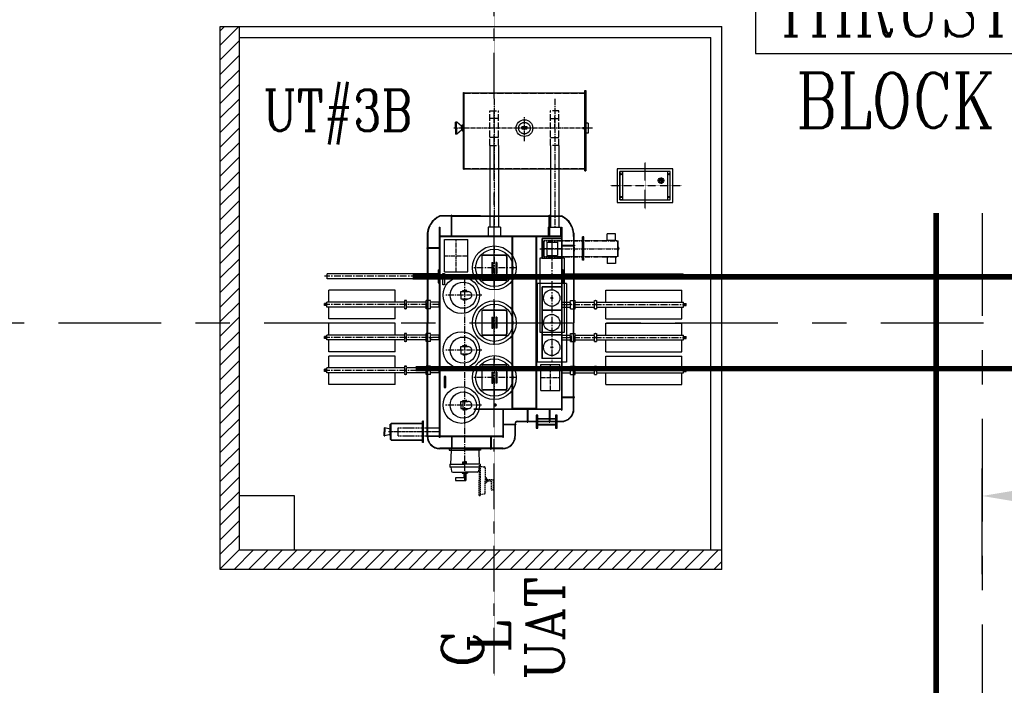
# Model space of a CAD drawing. Header units: inches. Extents: x -341304 to 31571016, y -692717 to 2132253.
# Tile 185 of 256: x 640001 to 657964, y -286094 to -273958. Entities that reach past the tile are written whole.
import ezdxf
from ezdxf.enums import TextEntityAlignment as Align

# ---------------------------------------------------------------- set-up
doc = ezdxf.new("R2010")
doc.units = ezdxf.units.IN
doc.header["$MEASUREMENT"] = 0
for name, pattern in [('0', [0]), ('ACAD_ISO02W100', [15, 12, -3]), ('CENTER', [2, 1.25, -0.25, 0.25, -0.25]), ('CENTER2', [1.125, 0.75, -0.125, 0.125, -0.125]), ('CENTERX2', [4, 2.5, -0.5, 0.5, -0.5]), ('CENTRE', [1.5, 0.75, -0.25, 0.25, -0.25]), ('DASHDOT', [1, 0.5, -0.25, 0, -0.25]), ('DASHED', [0.75, 0.5, -0.25]), ('DASHED2', [0.375, 0.25, -0.125]), ('PHANTOM2', [1.25, 0.625, -0.125, 0.125, -0.125, 0.125, -0.125])]:
    doc.linetypes.add(name, pattern=pattern)
for name, color, linetype in [('1', 7, 'Continuous'), ('NGR', 3, 'Continuous'), ('STN_TR', 1, 'Continuous'), ('text', 3, 'Continuous')]:
    doc.layers.add(name, color=color, linetype=linetype)
doc.styles.add('ROMANC', font='ROMANC.SHX')
doc.styles.add('ROMANS', font='romans')
doc.dimstyles.new('User600', dxfattribs={"dimscale": 500, "dimtxt": 1.5, "dimasz": 1.25, "dimexe": 1, "dimexo": 1, "dimgap": 0.4, "dimtad": 1, "dimdec": 0, "dimzin": 0, "dimdsep": 46, "dimtxsty": 'ROMANS', "dimcen": 1, "dimclrd": 8, "dimclre": 8, "dimclrt": 3, "dimadec": 0, "dimazin": 0, "dimtfac": 1, "dimtdec": 0, "dimtix": 1, "dimtofl": 0, "dimtmove": 0, "dimatfit": 3, "dimfxl": 1, "dimtolj": 1, "dimtzin": 0, "dimarcsym": 0})

# ---------------------------------------------------------------- blocks, each defined once
blk = doc.blocks.new('*D127')
at = {"color": 8, "lineweight": -2, "transparency": 16777216}
for p, q in [((657559, -284070), (657559, -282142)), ((658184, -282642), (662709, -282642))]:
    blk.add_line(p, q, dxfattribs=at)
at = {"color": 8, "transparency": 16777216}
for points in [[(658184, -282538), (658184, -282746), (657559, -282642)], [(662709, -282538), (662709, -282746), (663334, -282642)]]:
    blk.add_solid(points, dxfattribs=at)
at = {"layer": 'Defpoints', "color": 0, "transparency": 16777216}
for p in [(663334, -282642), (663334, -282642), (657559, -284570, 96251)]:
    blk.add_point(p, dxfattribs=at)
at = {"color": 3, "transparency": 16777216, "insert": (660164, -282067), "char_height": 750, "attachment_point": 5, "style": 'ROMANS'}
blk.add_mtext('\\A1;5775', dxfattribs=at)
blk = doc.blocks.new('NGR')
at = {"layer": 'NGR', "color": 230, "linetype": 'CENTER2', "ltscale": 0.2}
for p, q in [((0, 429), (0, -427)), ((636, 0), (-670, 0))]:
    blk.add_line(p, q, dxfattribs=at)
at = {"layer": 'NGR', "color": 230}
for p, q in [((-352, -92), (-228, -92)), ((-292, -146), (-292, -35))]:
    blk.add_line(p, q, dxfattribs=at)
for points in [[(-508, -308), (508, -308), (508, 308), (-508, 308)], [(-458, -258), (458, -258), (458, 258), (-458, 258)], [(-458, -258), (-408, -258), (-408, 258), (-458, 258)], [(458, -258), (408, -258), (408, 258), (458, 258)]]:
    blk.add_lwpolyline(points, close=True, dxfattribs=at)
for centre, radius in [((-433, 208), 11.8), ((433, 208), 11.8), ((-292, -92), 50.5), ((-292, -92), 30.5), ((-292, -92), 6.01), ((-433, -208), 11.8), ((433, -208), 11.8)]:
    blk.add_circle(centre, radius, dxfattribs=at)
blk = doc.blocks.new('A$C71295BC6')
at = {"color": 230}
for p, q in [((-560, 2799), (-560, 4200)), ((-560, 4200), (-551, 4200)), ((-551, 2799), (-551, 4200)), ((-551, 4192), (1651, 4192)), ((1651, 2767), (1651, 4232)), ((1651, 4232), (1672, 4232)), ((1672, 4232), (1672, 2767)), ((-707, 3548), (-707, 3658)), ((-686, 3658), (-707, 3658)), ((-687, 3548), (-687, 3658)), ((-601, 3585), (-686, 3658)), ((-581, 3548), (-581, 3606)), ((-560, 3606), (-581, 3606)), ((-560, 3606), (-560, 3490)), ((1711, 3640), (1672, 3640)), ((1711, 3640), (1711, 3456)), ((-707, 3548), (-707, 3438)), ((-686, 3438), (-707, 3438)), ((-687, 3548), (-687, 3438)), ((-601, 3511), (-686, 3438)), ((-581, 3585), (-601, 3585)), ((-581, 3511), (-601, 3511)), ((-600, 3548), (-600, 3585)), ((-600, 3548), (-600, 3511)), ((-581, 3548), (-581, 3490)), ((-560, 3490), (-581, 3490)), ((1628, 3530), (1628, 3568)), ((1711, 3456), (1672, 3456)), ((-80, 3233), (-80, 1743)), ((74, 3233), (74, 1743)), ((1026, 3233), (1026, 1743)), ((1180, 3233), (1180, 1743)), ((-560, 2799), (-551, 2799)), ((-551, 2807), (1651, 2807)), ((1651, 2767), (1672, 2767)), ((-249, 1948), (-821, 1948)), ((-783, 1583), (-783, 1958)), ((-773, 1583), (-773, 1958)), ((1003, 1583), (1003, 1958)), ((1013, 1583), (1013, 1958)), ((1094, 1948), (1215, 1948)), ((-1003, 1743), (-995, 1743)), ((114, 1743), (-109, 1743)), ((-109, 1743), (-109, 1583)), ((114, 1743), (114, 1583)), ((986, 1743), (1209, 1743)), ((986, 1743), (986, 1583)), ((1209, 1743), (1209, 1583)), ((1225, 1743), (1233, 1743)), ((1453, 1633), (1453, 1413)), ((2060, 1500), (2060, 1618)), ((2212, 1618), (2060, 1618)), ((2212, 1500), (2212, 1618)), ((-1223, 1583), (-1223, 1363)), ((325, -1563), (325, 1563)), ((775, 1563), (325, 1563)), ((337, -1575), (337, 1575)), ((763, 1575), (337, 1575)), ((763, -1575), (763, 1575)), ((775, -1563), (775, 1563)), ((904, 1208), (904, 1492)), ((910, 1202), (910, 1498)), ((961, 1471), (961, 1226)), ((961, 1471), (1156, 1471)), ((1156, 1471), (1156, 1226)), ((1612, 1143), (1612, 1565)), ((1635, 1565), (1612, 1565)), ((1635, 1143), (1635, 1565)), ((2212, 1500), (2060, 1500)), ((2253, 1202), (2253, 1498)), ((2260, 1208), (2260, 1492)), ((-1003, 1363), (-1233, 1363)), ((-1233, 1363), (-1233, 1353)), ((-1003, 1353), (-1233, 1353)), ((-1223, 1353), (-1223, 0)), ((1233, 1413), (1463, 1413)), ((1233, 1403), (1463, 1403)), ((1453, 1403), (1453, 1302)), ((1460, 1398), (1453, 1398)), ((1453, 1353), (1453, 0)), ((1460, 1302), (1453, 1302)), ((1460, 1381), (1460, 1398)), ((1460, 1381), (1460, 1302)), ((1463, 1413), (1463, 1403)), ((2273, 1370), (2259, 1370)), ((2259, 1333), (2273, 1333)), ((2273, 1333), (2273, 1370)), ((-230, 1205), (-230, 795)), ((-225, 1205), (-225, 795)), ((200, 1230), (-205, 1230)), ((205, 1225), (-205, 1225)), ((-46, 1100), (-46, 900)), ((-46, 1100), (-28, 1100)), ((-28, 1100), (-28, 900)), ((28, 1100), (28, 900)), ((46, 1100), (28, 1100)), ((46, 1100), (46, 900)), ((225, 1205), (225, 795)), ((230, 1205), (230, 795)), ((961, 1226), (1156, 1226)), ((1635, 1143), (1612, 1143)), ((2212, 1200), (2060, 1200)), ((2060, 1200), (2060, 1082)), ((2212, 1082), (2060, 1082)), ((2212, 1200), (2212, 1082)), ((-1024, 965), (-1003, 965)), ((-46, 900), (-28, 900)), ((46, 900), (28, 900)), ((1254, 965), (1233, 965)), ((-1632, 890), (-3048, 890)), ((-1632, 890), (-3048, 890)), ((-3048, 801), (-3048, 890)), ((-3048, 801), (-3048, 890)), ((-1632, 890), (-3048, 890)), ((-1632, 890), (-3048, 890)), ((-3048, 801), (-3048, 890)), ((-3048, 801), (-3048, 890)), ((-1632, 801), (-3048, 801)), ((-1632, 801), (-3048, 801)), ((-1632, 801), (-3048, 801)), ((-1632, 801), (-3048, 801)), ((-1024, 890), (-1632, 890)), ((-1024, 801), (-1632, 801)), ((-1024, 727), (-1003, 727)), ((205, 775), (-205, 775)), ((205, 770), (-205, 770)), ((1254, 727), (1233, 727)), ((1254, 890), (1826, 890)), ((1254, 890), (1826, 890)), ((1254, 890), (1826, 890)), ((1254, 890), (1862, 890)), ((1254, 801), (1826, 801)), ((1254, 801), (1826, 801)), ((1254, 801), (1826, 801)), ((1254, 801), (1862, 801)), ((1862, 890), (3448, 890)), ((1862, 890), (3448, 890)), ((1862, 890), (3448, 890)), ((1862, 890), (3448, 890)), ((1862, 801), (3448, 801)), ((1862, 801), (3448, 801)), ((1862, 801), (3448, 801)), ((1862, 801), (3448, 801)), ((3448, 801), (3448, 890)), ((3448, 801), (3448, 890)), ((3448, 801), (3448, 890)), ((3448, 801), (3448, 890)), ((-3019, 375), (-3019, 591)), ((-3019, 375), (-3019, 591)), ((-1807, 591), (-3019, 591)), ((-3019, 375), (-3019, 591)), ((-1807, 375), (-1807, 591)), ((-608, 567), (-476, 567)), ((-608, 502), (-608, 567)), ((-576, 566), (-576, 586)), ((-576, 586), (-538, 586)), ((-500, 586), (-538, 586)), ((-500, 566), (-500, 586)), ((2037, 375), (2037, 591)), ((2037, 591), (3419, 591)), ((3419, 375), (3419, 591)), ((3419, 375), (3419, 591)), ((3419, 375), (3419, 591)), ((-1636, 375), (-3052, 375)), ((-1636, 375), (-3052, 375)), ((-3052, 286), (-3052, 375)), ((-3052, 286), (-3052, 375)), ((-1636, 375), (-3052, 375)), ((-1636, 375), (-3052, 375)), ((-3052, 286), (-3052, 375)), ((-3052, 286), (-3052, 375)), ((-1622, 406), (-1616, 406)), ((-1243, 375), (-1600, 375)), ((-1243, 375), (-1600, 375)), ((-1243, 375), (-1600, 375)), ((-1243, 375), (-1600, 375)), ((-1003, 375), (-1161, 375)), ((-1003, 375), (-1161, 375)), ((-1003, 375), (-1161, 375)), ((-1003, 375), (-1161, 375)), ((-1003, 286), (-1003, 375)), ((-608, 502), (-608, 437)), ((-608, 437), (-476, 437)), ((-576, 437), (-576, 418)), ((-576, 418), (-538, 418)), ((-500, 418), (-538, 418)), ((-500, 437), (-500, 418)), ((1233, 375), (1391, 375)), ((1233, 375), (1391, 375)), ((1233, 375), (1391, 375)), ((1233, 375), (1391, 375)), ((1233, 286), (1233, 375)), ((1473, 375), (1830, 375)), ((1473, 375), (1830, 375)), ((1473, 375), (1830, 375)), ((1473, 375), (1830, 375)), ((1852, 406), (1846, 406)), ((1866, 375), (3452, 375)), ((1866, 375), (3452, 375)), ((1866, 375), (3452, 375)), ((1866, 375), (3452, 375)), ((3452, 286), (3452, 375)), ((3452, 286), (3452, 375)), ((3452, 286), (3452, 375)), ((3452, 286), (3452, 375)), ((-3052, 351), (-3100, 351)), ((-3100, 311), (-3100, 351)), ((-3100, 311), (-3100, 351)), ((-3052, 351), (-3100, 351)), ((-3052, 351), (-3100, 351)), ((-3100, 311), (-3100, 351)), ((-3100, 311), (-3100, 351)), ((-3052, 351), (-3100, 351)), ((-3052, 311), (-3100, 311)), ((-3052, 311), (-3100, 311)), ((-3052, 311), (-3100, 311)), ((-3052, 311), (-3100, 311)), ((-1636, 286), (-3052, 286)), ((-1636, 286), (-3052, 286)), ((-1636, 286), (-3052, 286)), ((-1636, 286), (-3052, 286)), ((-3019, 71), (-3019, 286)), ((-3019, 71), (-3019, 286)), ((-3019, 71), (-3019, 286)), ((-1807, 71), (-1807, 286)), ((-1622, 256), (-1616, 256)), ((-1243, 286), (-1600, 286)), ((-1243, 286), (-1600, 286)), ((-1243, 286), (-1600, 286)), ((-1243, 286), (-1600, 286)), ((-1003, 286), (-1161, 286)), ((-1003, 286), (-1161, 286)), ((-1003, 286), (-1161, 286)), ((-1003, 286), (-1161, 286)), ((-230, 205), (-230, -205)), ((-225, 205), (-225, -205)), ((200, 230), (-205, 230)), ((205, 225), (-205, 225)), ((225, 205), (225, -205)), ((230, 205), (230, -205)), ((1225, 229), (875, 229)), ((1225, 221), (875, 221)), ((1233, 286), (1391, 286)), ((1233, 286), (1391, 286)), ((1233, 286), (1391, 286)), ((1233, 286), (1391, 286)), ((1473, 286), (1830, 286)), ((1473, 286), (1830, 286)), ((1473, 286), (1830, 286)), ((1473, 286), (1830, 286)), ((1852, 256), (1846, 256)), ((1866, 286), (3452, 286)), ((1866, 286), (3452, 286)), ((1866, 286), (3452, 286)), ((1866, 286), (3452, 286)), ((2037, 71), (2037, 286)), ((3419, 71), (3419, 286)), ((3419, 71), (3419, 286)), ((3419, 71), (3419, 286)), ((3452, 351), (3500, 351)), ((3452, 351), (3500, 351)), ((3452, 351), (3500, 351)), ((3452, 351), (3500, 351)), ((3452, 311), (3500, 311)), ((3452, 311), (3500, 311)), ((3452, 311), (3500, 311)), ((3452, 311), (3500, 311)), ((3500, 311), (3500, 351)), ((3500, 311), (3500, 351)), ((3500, 311), (3500, 351)), ((3500, 311), (3500, 351)), ((-1807, 71), (-3019, 71)), ((-1807, 71), (-3019, 71)), ((-1807, 71), (-3019, 71)), ((-46, 100), (-46, -100)), ((-46, 100), (-28, 100)), ((-28, 100), (-28, -100)), ((28, 100), (28, -100)), ((46, 100), (28, 100)), ((46, 100), (46, -100)), ((2037, 71), (3419, 71)), ((2037, 71), (3419, 71)), ((2037, 71), (3419, 71)), ((-3019, -225), (-3019, -9)), ((-3019, -225), (-3019, -9)), ((-1807, -9), (-3019, -9)), ((-3019, -225), (-3019, -9)), ((-1807, -225), (-1807, -9)), ((-1223, -2067), (-1223, 0)), ((-46, -100), (-28, -100)), ((46, -100), (28, -100)), ((1453, -1353), (1453, 0)), ((2037, -225), (2037, -9)), ((2037, -9), (3419, -9)), ((3419, -225), (3419, -9)), ((3419, -225), (3419, -9)), ((3419, -225), (3419, -9)), ((-3052, -249), (-3100, -249)), ((-3100, -289), (-3100, -249)), ((-3100, -289), (-3100, -249)), ((-3052, -249), (-3100, -249)), ((-3052, -249), (-3100, -249)), ((-3100, -289), (-3100, -249)), ((-3100, -289), (-3100, -249)), ((-3052, -249), (-3100, -249)), ((-3052, -289), (-3100, -289)), ((-3052, -289), (-3100, -289)), ((-3052, -289), (-3100, -289)), ((-3052, -289), (-3100, -289)), ((-1636, -225), (-3052, -225)), ((-1636, -225), (-3052, -225)), ((-3052, -314), (-3052, -225)), ((-3052, -314), (-3052, -225)), ((-1636, -225), (-3052, -225)), ((-1636, -225), (-3052, -225)), ((-3052, -314), (-3052, -225)), ((-3052, -314), (-3052, -225)), ((-1636, -314), (-3052, -314)), ((-1636, -314), (-3052, -314)), ((-1636, -314), (-3052, -314)), ((-1636, -314), (-3052, -314)), ((-3019, -529), (-3019, -314)), ((-3019, -529), (-3019, -314)), ((-3019, -529), (-3019, -314)), ((-1807, -529), (-1807, -314)), ((-1622, -194), (-1616, -194)), ((-1622, -344), (-1616, -344)), ((-1243, -225), (-1600, -225)), ((-1243, -225), (-1600, -225)), ((-1243, -225), (-1600, -225)), ((-1243, -225), (-1600, -225)), ((-1243, -314), (-1600, -314)), ((-1243, -314), (-1600, -314)), ((-1243, -314), (-1600, -314)), ((-1243, -314), (-1600, -314)), ((-1003, -225), (-1161, -225)), ((-1003, -225), (-1161, -225)), ((-1003, -225), (-1161, -225)), ((-1003, -225), (-1161, -225)), ((-1003, -314), (-1161, -314)), ((-1003, -314), (-1161, -314)), ((-1003, -314), (-1161, -314)), ((-1003, -314), (-1161, -314)), ((-1003, -314), (-1003, -225)), ((205, -225), (-205, -225)), ((205, -230), (-205, -230)), ((1225, -221), (875, -221)), ((1225, -229), (875, -229)), ((1233, -225), (1391, -225)), ((1233, -225), (1391, -225)), ((1233, -225), (1391, -225)), ((1233, -225), (1391, -225)), ((1233, -314), (1233, -225)), ((1233, -314), (1391, -314)), ((1233, -314), (1391, -314)), ((1233, -314), (1391, -314)), ((1233, -314), (1391, -314)), ((1473, -225), (1830, -225)), ((1473, -225), (1830, -225)), ((1473, -225), (1830, -225)), ((1473, -225), (1830, -225)), ((1473, -314), (1830, -314)), ((1473, -314), (1830, -314)), ((1473, -314), (1830, -314)), ((1473, -314), (1830, -314)), ((1852, -194), (1846, -194)), ((1852, -344), (1846, -344)), ((1866, -225), (3452, -225)), ((1866, -225), (3452, -225)), ((1866, -225), (3452, -225)), ((1866, -225), (3452, -225)), ((1866, -314), (3452, -314)), ((1866, -314), (3452, -314)), ((1866, -314), (3452, -314)), ((1866, -314), (3452, -314)), ((2037, -529), (2037, -314)), ((3419, -529), (3419, -314)), ((3419, -529), (3419, -314)), ((3419, -529), (3419, -314)), ((3452, -314), (3452, -225)), ((3452, -314), (3452, -225)), ((3452, -314), (3452, -225)), ((3452, -314), (3452, -225)), ((3452, -249), (3500, -249)), ((3452, -249), (3500, -249)), ((3452, -249), (3500, -249)), ((3452, -249), (3500, -249)), ((3452, -289), (3500, -289)), ((3452, -289), (3500, -289)), ((3452, -289), (3500, -289)), ((3452, -289), (3500, -289)), ((3500, -289), (3500, -249)), ((3500, -289), (3500, -249)), ((3500, -289), (3500, -249)), ((3500, -289), (3500, -249)), ((-1807, -529), (-3019, -529)), ((-1807, -529), (-3019, -529)), ((-1807, -529), (-3019, -529)), ((-608, -435), (-476, -435)), ((-608, -500), (-608, -435)), ((-608, -500), (-608, -565)), ((-576, -416), (-538, -416)), ((-576, -436), (-576, -416)), ((-500, -416), (-538, -416)), ((-500, -436), (-500, -416)), ((2037, -529), (3419, -529)), ((2037, -529), (3419, -529)), ((2037, -529), (3419, -529)), ((-3019, -825), (-3019, -609)), ((-3019, -825), (-3019, -609)), ((-1807, -609), (-3019, -609)), ((-3019, -825), (-3019, -609)), ((-1807, -825), (-1807, -609)), ((-608, -565), (-476, -565)), ((-576, -565), (-576, -584)), ((-576, -584), (-538, -584)), ((-500, -584), (-538, -584)), ((-500, -565), (-500, -584)), ((2037, -825), (2037, -609)), ((2037, -609), (3419, -609)), ((3419, -825), (3419, -609)), ((3419, -825), (3419, -609)), ((3419, -825), (3419, -609)), ((-3052, -849), (-3100, -849)), ((-3100, -889), (-3100, -849)), ((-3100, -889), (-3100, -849)), ((-3052, -849), (-3100, -849)), ((-3052, -849), (-3100, -849)), ((-3100, -889), (-3100, -849)), ((-3100, -889), (-3100, -849)), ((-3052, -849), (-3100, -849)), ((-3052, -889), (-3100, -889)), ((-3052, -889), (-3100, -889)), ((-3052, -889), (-3100, -889)), ((-3052, -889), (-3100, -889)), ((-1636, -825), (-3052, -825)), ((-1636, -825), (-3052, -825)), ((-3052, -914), (-3052, -825)), ((-3052, -914), (-3052, -825)), ((-1636, -825), (-3052, -825)), ((-1636, -825), (-3052, -825)), ((-3052, -914), (-3052, -825)), ((-3052, -914), (-3052, -825)), ((-1622, -794), (-1616, -794)), ((-1243, -825), (-1600, -825)), ((-1243, -825), (-1600, -825)), ((-1243, -825), (-1600, -825)), ((-1243, -825), (-1600, -825)), ((-1003, -825), (-1161, -825)), ((-1003, -825), (-1161, -825)), ((-1003, -825), (-1161, -825)), ((-1003, -825), (-1161, -825)), ((-1003, -914), (-1003, -825)), ((-230, -795), (-230, -1205)), ((-225, -795), (-225, -1205)), ((200, -770), (-205, -770)), ((205, -775), (-205, -775)), ((225, -795), (225, -1205)), ((230, -795), (230, -1205)), ((1233, -825), (1391, -825)), ((1233, -825), (1391, -825)), ((1233, -825), (1391, -825)), ((1233, -825), (1391, -825)), ((1233, -914), (1233, -825)), ((1473, -825), (1830, -825)), ((1473, -825), (1830, -825)), ((1473, -825), (1830, -825)), ((1473, -825), (1830, -825)), ((1866, -825), (3452, -825)), ((1866, -825), (3452, -825)), ((1866, -825), (3452, -825)), ((1866, -825), (3452, -825)), ((3452, -914), (3452, -825)), ((3452, -914), (3452, -825)), ((3452, -914), (3452, -825)), ((3452, -914), (3452, -825)), ((3452, -849), (3500, -849)), ((3452, -849), (3500, -849)), ((3452, -849), (3500, -849)), ((3452, -849), (3500, -849)), ((3452, -889), (3500, -889)), ((3452, -889), (3500, -889)), ((3452, -889), (3500, -889)), ((3452, -889), (3500, -889)), ((3500, -889), (3500, -849)), ((3500, -889), (3500, -849)), ((3500, -889), (3500, -849)), ((3500, -889), (3500, -849)), ((-1636, -914), (-3052, -914)), ((-1636, -914), (-3052, -914)), ((-1636, -914), (-3052, -914)), ((-1636, -914), (-3052, -914)), ((-3019, -1129), (-3019, -914)), ((-3019, -1129), (-3019, -914)), ((-3019, -1129), (-3019, -914)), ((-1807, -1129), (-1807, -914)), ((-1622, -944), (-1616, -944)), ((-1243, -914), (-1600, -914)), ((-1243, -914), (-1600, -914)), ((-1243, -914), (-1600, -914)), ((-1243, -914), (-1600, -914)), ((-1003, -914), (-1161, -914)), ((-1003, -914), (-1161, -914)), ((-1003, -914), (-1161, -914)), ((-1003, -914), (-1161, -914)), ((-46, -900), (-46, -1100)), ((-46, -900), (-28, -900)), ((-28, -900), (-28, -1100)), ((28, -900), (28, -1100)), ((46, -900), (28, -900)), ((46, -900), (46, -1100)), ((1233, -914), (1391, -914)), ((1233, -914), (1391, -914)), ((1233, -914), (1391, -914)), ((1233, -914), (1391, -914)), ((1473, -914), (1830, -914)), ((1473, -914), (1830, -914)), ((1473, -914), (1830, -914)), ((1473, -914), (1830, -914)), ((1866, -914), (3452, -914)), ((1866, -914), (3452, -914)), ((1866, -914), (3452, -914)), ((1866, -914), (3452, -914)), ((2037, -1129), (2037, -914)), ((3419, -1129), (3419, -914)), ((3419, -1129), (3419, -914)), ((3419, -1129), (3419, -914)), ((-1807, -1129), (-3019, -1129)), ((-1807, -1129), (-3019, -1129)), ((-1807, -1129), (-3019, -1129)), ((205, -1225), (-205, -1225)), ((205, -1230), (-205, -1230)), ((-46, -1100), (-28, -1100)), ((46, -1100), (28, -1100)), ((64, -1225), (76, -1225)), ((2037, -1129), (3419, -1129)), ((2037, -1129), (3419, -1129)), ((2037, -1129), (3419, -1129)), ((-576, -1418), (-538, -1418)), ((-576, -1438), (-576, -1418)), ((-500, -1418), (-538, -1418)), ((-500, -1438), (-500, -1418)), ((1233, -1353), (1463, -1353)), ((1233, -1363), (1463, -1363)), ((1453, -1583), (1453, -1363)), ((1463, -1363), (1463, -1353)), ((-608, -1502), (-608, -1437)), ((-608, -1437), (-476, -1437)), ((-608, -1502), (-608, -1567)), ((-608, -1567), (-476, -1567)), ((-576, -1567), (-576, -1586)), ((-576, -1586), (-538, -1586)), ((-500, -1586), (-538, -1586)), ((-500, -1567), (-500, -1586)), ((17, -1475), (17, -1527)), ((775, -1563), (325, -1563)), ((763, -1575), (337, -1575)), ((600, -1583), (600, -1813)), ((610, -1583), (610, -1813)), ((1003, -1583), (1003, -1813)), ((1013, -1583), (1013, -1813)), ((1233, -1598), (1225, -1598)), ((-2006, -1915), (-2006, -1990)), ((-1901, -1940), (-1995, -1915)), ((-1995, -1915), (-1995, -1990)), ((-1901, -1990), (-1901, -1852)), ((-1901, -1915), (-1901, -1990)), ((-1881, -1838), (-1310, -1838)), ((-1881, -1838), (-1310, -1838)), ((-1881, -2142), (-1881, -1838)), ((-1881, -2142), (-1881, -1838)), ((-1310, -1840), (-1881, -1840)), ((-1755, -2065), (-1755, -1915)), ((-1310, -2183), (-1310, -1797)), ((-1310, -2183), (-1310, -1797)), ((-1289, -1797), (-1310, -1797)), ((-1289, -2183), (-1289, -1797)), ((-1289, -2183), (-1289, -1797)), ((-1263, -1915), (-1003, -1915)), ((163, -1848), (393, -1848)), ((163, -1858), (383, -1858)), ((383, -1848), (383, -1846)), ((383, -1858), (393, -1858)), ((775, -1923), (796, -1923)), ((-2006, -2065), (-2006, -1990)), ((-1995, -2065), (-1995, -1990)), ((-1901, -2040), (-1995, -2065)), ((-1901, -1990), (-1901, -2128)), ((-1901, -2065), (-1901, -1990)), ((-1310, -2140), (-1881, -2140)), ((-1881, -2142), (-1310, -2142)), ((-1269, -2065), (-1003, -2065)), ((-1003, -2067), (-1233, -2067)), ((-1233, -2077), (-1233, -2067)), ((-1003, -2077), (-1233, -2077)), ((-1223, -2078), (-1223, -2077)), ((-995, -2093), (-1003, -2093)), ((-783, -2078), (-783, -2308)), ((-773, -2078), (-773, -2308)), ((-67, -2078), (-67, -2308)), ((-57, -2078), (-57, -2308)), ((163, -2093), (155, -2093)), ((-1289, -2183), (-1310, -2183)), ((-1289, -2183), (-1310, -2183)), ((-249, -2298), (-821, -2298)), ((-821, -2298), (-821, -2326)), ((-821, -2326), (-535, -2326)), ((-785, -2326), (-796, -2582)), ((-785, -2298), (-785, -2326)), ((-249, -2326), (-535, -2326)), ((-285, -2298), (-285, -2326)), ((-284, -2326), (-274, -2582)), ((-249, -2298), (-249, -2326)), ((-67, -2308), (-57, -2308)), ((163, -2298), (-57, -2298)), ((-811, -2582), (-535, -2582)), ((-811, -2582), (-811, -2613)), ((-811, -2616), (-811, -2631)), ((-275, -2631), (-811, -2631)), ((-793, -2631), (-780, -2707)), ((-572, -2537), (-538, -2537)), ((-572, -2582), (-572, -2537)), ((-504, -2537), (-538, -2537)), ((-258, -2582), (-535, -2582)), ((-504, -2582), (-504, -2537)), ((-758, -2726), (-535, -2726)), ((-551, -2831), (-709, -2831)), ((-709, -2831), (-709, -2874)), ((-583, -2726), (-583, -2742)), ((-583, -2742), (-536, -2742)), ((-564, -2742), (-564, -2758)), ((-564, -2758), (-536, -2758)), ((-551, -2831), (-551, -2758)), ((-536, -2758), (-506, -2758)), ((-312, -2726), (-535, -2726)), ((-486, -2742), (-534, -2742)), ((-519, -2758), (-519, -2874)), ((-506, -2742), (-506, -2758)), ((-486, -2726), (-486, -2742)), ((-709, -2874), (-519, -2874))]:
    blk.add_line(p, q, dxfattribs=at)
at = {"color": 230, "linetype": 'ACAD_ISO02W100', "ltscale": 10}
for p, q in [((-551, 4188), (1651, 4188)), ((-80, 3233), (-80, 3863)), ((-80, 3863), (74, 3863)), ((74, 3233), (74, 3863)), ((1026, 3233), (1026, 3863)), ((1180, 3863), (1026, 3863)), ((1180, 3233), (1180, 3863)), ((-80, 3233), (74, 3233)), ((1180, 3233), (1026, 3233)), ((-551, 2811), (1651, 2811))]:
    blk.add_line(p, q, dxfattribs=at)
at = {"color": 230, "linetype": 'CENTER2', "ltscale": 150}
for p, q in [((-3, 4083), (-3, 1740)), ((1103, 4083), (1103, 1740)), ((-538, -2868), (-537, 878)), ((-1636, 406), (-1636, 256)), ((-1622, 406), (-1636, 406)), ((-1600, 406), (-1616, 406)), ((-1600, 256), (-1600, 406)), ((-1243, 256), (-1243, 406)), ((-1161, 256), (-1161, 406)), ((-227, 500), (-904, 500)), ((1391, 256), (1391, 406)), ((1473, 256), (1473, 406)), ((1830, 256), (1830, 406)), ((1830, 406), (1846, 406)), ((1852, 406), (1866, 406)), ((1866, 406), (1866, 256)), ((-1622, 256), (-1636, 256)), ((-1600, 256), (-1616, 256)), ((1830, 256), (1846, 256)), ((1852, 256), (1866, 256)), ((-1636, -194), (-1636, -344)), ((-1622, -194), (-1636, -194)), ((-1622, -344), (-1636, -344)), ((-1600, -194), (-1616, -194)), ((-1600, -344), (-1616, -344)), ((-1600, -344), (-1600, -194)), ((-1243, -344), (-1243, -194)), ((-1161, -344), (-1161, -194)), ((1391, -344), (1391, -194)), ((1407, -344), (1407, -194)), ((1473, -344), (1473, -194)), ((1830, -344), (1830, -194)), ((1830, -194), (1846, -194)), ((1830, -344), (1846, -344)), ((1852, -194), (1866, -194)), ((1852, -344), (1866, -344)), ((1866, -194), (1866, -344)), ((-227, -502), (-903, -502)), ((-1636, -794), (-1636, -944)), ((-1622, -794), (-1636, -794)), ((-1600, -794), (-1616, -794)), ((-1600, -944), (-1600, -794)), ((-1243, -944), (-1243, -794)), ((-1161, -944), (-1161, -794)), ((1391, -944), (1391, -794)), ((1473, -944), (1473, -794)), ((1830, -944), (1830, -794)), ((1830, -794), (1846, -794)), ((1852, -794), (1866, -794)), ((1866, -794), (1866, -944)), ((-1622, -944), (-1636, -944)), ((-1600, -944), (-1616, -944)), ((1830, -944), (1846, -944)), ((1852, -944), (1866, -944)), ((-231, -1502), (-896, -1502))]:
    blk.add_line(p, q, dxfattribs=at)
at = {"color": 230, "linetype": 'PHANTOM2', "ltscale": 300}
for p, q in [((74, 3721), (-80, 3721)), ((1026, 3721), (1180, 3721)), ((74, 3375), (-80, 3375)), ((1026, 3375), (1180, 3375))]:
    blk.add_line(p, q, dxfattribs=at)
at = {"color": 230, "linetype": 'CENTER2', "ltscale": 100}
for p, q in [((-3, 3548), (-3, 3759)), ((550, 3312), (550, 3759)), ((1103, 3548), (1103, 3759)), ((1790, 3548), (-735, 3548)), ((-695, 926), (-695, 1516)), ((-910, 1221), (-480, 1221)), ((1024, -1234), (1024, -762)), ((852, -998), (1196, -998))]:
    blk.add_line(p, q, dxfattribs=at)
at = {"color": 230, "ltscale": 10}
for p, q in [((-783, 1948), (-995, 1948)), ((-773, 1958), (-783, 1958)), ((-773, 1958), (-783, 1958)), ((-773, 1948), (1003, 1948)), ((1003, 1958), (1013, 1958)), ((1003, 1958), (1013, 1958)), ((1013, 1948), (1225, 1948)), ((42, -1501), (-9, -1501)), ((17, -1501), (42, -1501)), ((383, -1858), (383, -2070)), ((393, -1848), (393, -1858)), ((393, -1848), (393, -1858)), ((425, -1803), (600, -1803)), ((600, -1813), (610, -1813)), ((600, -1813), (610, -1813)), ((610, -1803), (1003, -1803)), ((1003, -1813), (1013, -1813)), ((1003, -1813), (1013, -1813)), ((1013, -1803), (1225, -1803)), ((-783, -2298), (-995, -2298)), ((-773, -2308), (-783, -2308)), ((-773, -2308), (-783, -2308)), ((-773, -2308), (-783, -2308)), ((-773, -2308), (-783, -2308)), ((-67, -2298), (-773, -2298))]:
    blk.add_line(p, q, dxfattribs=at)
at = {"color": 230, "linetype": 'DASHED2', "ltscale": 10}
for p, q in [((-783, 1940), (-995, 1940)), ((-773, 1940), (1003, 1940)), ((1013, 1940), (1225, 1940)), ((-1003, 1743), (-1003, -2093)), ((-995, 1743), (-995, -2093)), ((1225, 1743), (1225, -1598)), ((1233, 1743), (1233, -1598)), ((1445, 1625), (1445, 1413)), ((-1215, 1575), (-1215, 1363)), ((-995, 1583), (1225, 1583)), ((-995, 1575), (1225, 1575)), ((-1215, 1353), (-1215, 0)), ((1445, 1403), (1445, 0)), ((-1024, 965), (-1024, 727)), ((1254, 965), (1254, 727)), ((-1215, -2067), (-1215, 0)), ((1445, -1353), (1445, 0)), ((1445, -1575), (1445, -1363)), ((1225, -1575), (-375, -1575)), ((1225, -1583), (-375, -1583)), ((155, -1583), (155, -2093)), ((163, -1583), (163, -2093)), ((425, -1795), (600, -1795)), ((610, -1795), (1003, -1795)), ((1013, -1795), (1225, -1795)), ((375, -1858), (375, -2070)), ((-1215, -2070), (-1215, -2077)), ((155, -2070), (-995, -2070)), ((155, -2078), (-995, -2078)), ((-783, -2290), (-995, -2290)), ((-67, -2290), (-773, -2290)), ((155, -2290), (-57, -2290))]:
    blk.add_line(p, q, dxfattribs=at)
at = {"color": 230, "ltscale": 100}
for p, q in [((-910, 926), (-910, 1516)), ((-910, 1516), (-480, 1516)), ((-480, 926), (-480, 1516)), ((-910, 926), (-480, 926)), ((852, -1234), (852, -762)), ((852, -762), (1196, -762)), ((1196, -1234), (1196, -762)), ((852, -1234), (1196, -1234))]:
    blk.add_line(p, q, dxfattribs=at)
at = {"color": 230, "linetype": 'ByBlock', "ltscale": 50}
for p, q in [((1235, 1527), (868, 1527)), ((868, 1527), (868, 1173)), ((1227, 1535), (873, 1535)), ((873, 1535), (873, 1168)), ((1227, 1535), (1227, 1168)), ((1235, 1527), (1235, 1173)), ((1235, 1173), (868, 1173)), ((1227, 1168), (873, 1168)), ((1230, 650), (870, 650)), ((870, 650), (870, -650)), ((1225, 655), (875, 655)), ((875, 655), (875, -655)), ((1225, 658), (1225, -658)), ((1230, 650), (1230, -650)), ((1230, -650), (870, -650)), ((1225, -655), (875, -655))]:
    blk.add_line(p, q, dxfattribs=at)
at = {"color": 230, "linetype": 'CENTER'}
for p, q in [((904, 1492), (1612, 1492)), ((910, 1498), (1612, 1498)), ((1635, 1498), (2253, 1498)), ((1635, 1492), (2260, 1492)), ((834, 1350), (2290, 1350)), ((904, 1208), (1612, 1208)), ((910, 1202), (1612, 1202)), ((1635, 1208), (2260, 1208)), ((1635, 1202), (2253, 1202))]:
    blk.add_line(p, q, dxfattribs=at)
at = {"color": 230, "linetype": 'CENTERX2', "ltscale": 50}
for p, q in [((1050, 1510), (1050, -717)), ((0, 1400), (0, 600)), ((1235, 1350), (868, 1350)), ((400, 1000), (-400, 1000)), ((-999, 846), (-3096, 846)), ((1229, 846), (3496, 846)), ((0, 400), (0, -400)), ((-1003, 331), (-3100, 331)), ((1233, 331), (3500, 331)), ((-1003, -269), (-3100, -269)), ((1233, -269), (3500, -269)), ((0, -600), (0, -1400)), ((-1003, -869), (-3100, -869)), ((1233, -869), (3500, -869)), ((400, -1000), (-400, -1000)), ((-575, -1435), (-575, -1554))]:
    blk.add_line(p, q, dxfattribs=at)
at = {"color": 230, "linetype": 'CENTER', "ltscale": 0.5}
blk.add_line((1050, 1470), (1050, 1208), dxfattribs=at)
at = {"color": 230, "linetype": 'DASHED', "ltscale": 50}
for p, q in [((1458, 1204), (1233, 1204)), ((-274, -2615), (-290, -2707)), ((-274, -2597), (-274, -2873)), ((-274, -2613), (-182, -2628)), ((-258, -2582), (-258, -2613)), ((-258, -2613), (-258, -3150)), ((-164, -2650), (-164, -2873)), ((-274, -3150), (-274, -2873)), ((-164, -3097), (-164, -2873)), ((-163, -2825), (-147, -2825)), ((-147, -2825), (-147, -2872)), ((-147, -2845), (-131, -2845)), ((-131, -2875), (-131, -2845)), ((-131, -2857), (-15, -2857)), ((-15, -3047), (-15, -2857)), ((-163, -2922), (-147, -2922)), ((-147, -2922), (-147, -2875)), ((-147, -2902), (-131, -2902)), ((-58, -2890), (-132, -2890)), ((-131, -2902), (-131, -2875)), ((-58, -2890), (-58, -3047)), ((-58, -3047), (-15, -3047)), ((-274, -3150), (-258, -3150)), ((-258, -3131), (-182, -3119))]:
    blk.add_line(p, q, dxfattribs=at)
at = {"color": 230, "ltscale": 50}
for p, q in [((1317, 717), (783, 717)), ((783, 717), (783, -717)), ((1317, 717), (1317, -717)), ((1317, -717), (783, -717))]:
    blk.add_line(p, q, dxfattribs=at)
at = {"color": 230, "linetype": 'CENTER2', "ltscale": 125}
for p, q in [((-1161, 406), (-1243, 406)), ((1391, 406), (1473, 406)), ((-1626, 331), (-1594, 331)), ((-1161, 256), (-1243, 256)), ((1417, 331), (1365, 331)), ((1417, 331), (1365, 331)), ((1391, 256), (1473, 256)), ((1856, 331), (1824, 331)), ((-1626, -269), (-1594, -269)), ((-1161, -194), (-1243, -194)), ((-1161, -344), (-1243, -344)), ((-1187, -269), (-1135, -269)), ((-1187, -269), (-1135, -269)), ((1417, -269), (1365, -269)), ((1417, -269), (1365, -269)), ((1391, -194), (1473, -194)), ((1391, -344), (1473, -344)), ((1856, -269), (1824, -269)), ((-1626, -869), (-1594, -869)), ((-1161, -794), (-1243, -794)), ((-1187, -869), (-1135, -869)), ((-1187, -869), (-1135, -869)), ((1417, -869), (1365, -869)), ((1417, -869), (1365, -869)), ((1391, -794), (1473, -794)), ((1856, -869), (1824, -869)), ((-1161, -944), (-1243, -944)), ((1391, -944), (1473, -944))]:
    blk.add_line(p, q, dxfattribs=at)
at = {"color": 230, "linetype": 'PHANTOM2', "ltscale": 125}
for p, q in [((-2006, -1915), (-1995, -1915)), ((-1882, -1852), (-1901, -1852)), ((-2006, -2065), (-1995, -2065)), ((-1882, -2128), (-1901, -2128))]:
    blk.add_line(p, q, dxfattribs=at)
at = {"color": 230, "linetype": 'DASHED', "ltscale": 40}
for p, q in [((-1755, -1915), (-1268, -1915)), ((-1755, -2065), (-1268, -2065))]:
    blk.add_line(p, q, dxfattribs=at)
at = {"color": 230, "linetype": 'CENTER', "ltscale": 10}
blk.add_line((-1003, -1990), (-1927, -1990), dxfattribs=at)
at = {"color": 230, "ltscale": 10}
for points in [[(-906, 896), (-906, 691), (-936, 691), (-937, 896)], [(-884, -1183), (-884, -979), (-915, -979), (-915, -1183)]]:
    blk.add_lwpolyline(points, close=True, dxfattribs=at)
at = {"color": 230}
for points in [[(796, -1923), (796, -1686), (766, -1686), (766, -1923)], [(1146, -1923), (1146, -1686), (1117, -1686), (1117, -1923)]]:
    blk.add_lwpolyline(points, close=True, dxfattribs=at)
for points in [[(1117, -1761), (796, -1761), (796, -1745), (1117, -1745)], [(1117, -1867), (796, -1867), (796, -1850), (1117, -1850)]]:
    blk.add_lwpolyline(points, dxfattribs=at)
at = {"color": 230, "linetype": 'ACAD_ISO02W100', "ltscale": 2}
blk.add_circle((550, 3548), 105, dxfattribs=at)
at = {"color": 230}
for centre, radius in [((1628, 3548), 12.3), ((0, 1000), 400), ((0, 1000), 340), ((1048, 450), 150), ((0, 0), 400), ((0, 0), 340), ((1048, 0), 150), ((1048, -450), 150), ((0, -1000), 400), ((0, -1000), 340), ((17, -1501), 19.1), ((17, -1501), 11.6), ((-538, -2560), 16.3), ((-538, -2560), 7.49)]:
    blk.add_circle(centre, radius, dxfattribs=at)
at = {"color": 230, "ltscale": 125}
for centre, radius in [((-600, 502), 333), ((-566, 502), 239), ((-600, -500), 333), ((-566, -500), 239), ((-600, -1502), 333), ((-566, -1502), 239)]:
    blk.add_circle(centre, radius, dxfattribs=at)
at = {"color": 230, "linetype": '0'}
for centre in [(1050, 450), (1050, 0), (1050, -450)]:
    blk.add_circle(centre, 15.2, dxfattribs=at)
at = {"color": 230}
for centre, radius, start, end in [((-832, 1592), 392, 114.6409, 182.5438), ((1062, 1592), 392, 357.4562, 65.3591), ((-205, 1205), 25, 90, 180), ((-205, 1205), 20, 90, 180), ((205, 1205), 25, 0, 90), ((205, 1205), 20, 0, 90), ((-205, 795), 25, 180, 270), ((-205, 795), 20, 180, 270), ((205, 795), 20, 270, 0), ((205, 795), 25, 270, 0), ((-475, 502), 64.8, 268.5953, 91.4047), ((-205, 205), 25, 90, 180), ((-205, 205), 20, 90, 180), ((205, 205), 25, 0, 90), ((205, 205), 20, 0, 90), ((-205, -205), 25, 180, 270), ((-205, -205), 20, 180, 270), ((205, -205), 20, 270, 0), ((205, -205), 25, 270, 0), ((-475, -500), 64.8, 268.5953, 91.4047), ((-205, -795), 25, 90, 180), ((-205, -795), 20, 90, 180), ((205, -795), 25, 0, 90), ((205, -795), 20, 0, 90), ((-205, -1205), 25, 180, 270), ((-205, -1205), 20, 180, 270), ((205, -1205), 20, 270, 0), ((205, -1205), 25, 270, 0), ((-475, -1502), 64.8, 268.5953, 91.4047), ((1225, -1575), 228, 270, 0), ((425, -1845), 50, 90, 183.4398), ((425, -1845), 42, 90, 181.7678), ((-995, -2070), 228, 180, 270), ((155, -2070), 228, 270, 0), ((-758, -2703), 22.5, 189.4727, 270), ((-312, -2703), 22.5, 270, 350.5273)]:
    blk.add_arc(centre, radius, start, end, dxfattribs=at)
at = {"color": 230, "linetype": 'DASHED2', "ltscale": 10}
for centre, radius, start, end in [((-830, 1592), 385, 115.3257, 182.5733), ((1060, 1592), 385, 357.4267, 64.6743), ((1225, -1575), 220, 270, 0), ((-995, -2070), 220, 180, 270), ((155, -2070), 220, 270, 0)]:
    blk.add_arc(centre, radius, start, end, dxfattribs=at)
at = {"color": 230, "linetype": 'DASHED', "ltscale": 50}
for centre, start, end in [((-186, -2650), 0, 80.5273), ((-186, -3097), 279.4727, 0)]:
    blk.add_arc(centre, 22.5, start, end, dxfattribs=at)
at = {"layer": '1', "color": 230, "linetype": 'Continuous'}
for p, q in [((597, 3569), (503, 3569)), ((503, 3548), (503, 3569)), ((597, 3548), (503, 3548)), ((509, 3527), (509, 3548)), ((591, 3527), (509, 3527)), ((550, 3548), (559, 3556)), ((559, 3540), (550, 3548)), ((591, 3527), (591, 3548)), ((597, 3548), (597, 3569))]:
    blk.add_line(p, q, dxfattribs=at)
for radius in [152, 12.3, 8.39]:
    blk.add_circle((550, 3548), radius, dxfattribs=at)
at = {"layer": 'Defpoints', "color": 230, "linetype": 'ByBlock'}
blk.add_point((2280, 1350), dxfattribs=at)
at = {"layer": 'STN_TR', "color": 230}
blk.add_lwpolyline([(828, 1175), (828, -175), (1278, -175), (1278, 1175)], close=True, dxfattribs=at)
at = {"layer": 'NGR', "color": 230, "rotation": 180}
blk.add_blockref('NGR', (2750, 2500), dxfattribs=at)
blk = doc.blocks.new('GT REV-02')
at = {"ltscale": 100}
h = blk.add_hatch(dxfattribs=at)
h.set_pattern_fill('ANSI31', color=230, scale=1500)
h.set_pattern_definition([(45, (481445.28, -177041.26), (-132.582521, 132.582521), [])])
h.paths.add_polyline_path([(-789491, 39591), (-789141, 39591), (-789141, 34191), (-789491, 34191)])
h.paths.add_polyline_path([(-789491, 34191), (-789141, 34191), (-789141, 30041), (-785191, 30041), (-785191, 29691), (-789491, 29691)])
h.paths.add_polyline_path([(-780341, 30041), (-780341, 29691), (-785191, 29691), (-785191, 30041)])
at = {"color": 230, "linetype": 'CENTER2', "ltscale": 0.5}
blk.add_line((-784491, 27757, 96251), (-784491, 40424, 96251), dxfattribs=at)
at = {"color": 230, "ltscale": 100}
for p, q in [((-789491, 29691, 96251), (-789491, 39591, 96251)), ((-789491, 39591, 96251), (-780341, 39591, 96251)), ((-789141, 30041, 96251), (-789141, 39591, 96251)), ((-780341, 29691, 96251), (-780341, 39591, 96251)), ((-789141, 39391, 96251), (-780541, 39391, 96251)), ((-780541, 30041, 96251), (-780541, 39391, 96251)), ((-780341, 30041, 96251), (-789141, 30041, 96251)), ((-780341, 29691, 96251), (-789491, 29691, 96251))]:
    blk.add_line(p, q, dxfattribs=at)
at = {"color": 230, "linetype": 'CENTRE', "ltscale": 2500}
for p, q in [((-775591, 36191, 96251), (-775591, -809, 96251)), ((-822441, 34191), (-773591, 34191))]:
    blk.add_line(p, q, dxfattribs=at)
at = {"color": 230, "linetype": 'DASHDOT', "ltscale": 2500, "const_width": 100, "elevation": 96251}
blk.add_lwpolyline([(-776429, 36191), (-776429, -809)], dxfattribs=at)
at = {"color": 230, "linetype": 'DASHDOT', "ltscale": 2500, "const_width": 100}
for points in [[(-773591, 35029), (-785982, 35029)], [(-773591, 33353), (-785923, 33353)]]:
    blk.add_lwpolyline(points, dxfattribs=at)
at = {"color": 230, "ltscale": 100, "elevation": 96251}
blk.add_lwpolyline([(-789141, 31041), (-788141, 31041), (-788141, 30041), (-789141, 30041)], close=True, dxfattribs=at)
at = {"color": 230}
blk.add_blockref('A$C71295BC6', (-784491, 34191, 96251), dxfattribs=at)
at = {"color": 230, "style": 'ROMANC', "width": 0.8}
blk.add_text('UT#3B', height=750, dxfattribs=at).set_placement((-787348, 38010), align=Align.MIDDLE)
at = {"color": 230, "linetype": 'Continuous', "style": 'ROMANC'}
for s, height, p in [('UAT', 700, (-783572, 28619, 96251)), ('L', 750, (-784584, 28460)), ('C', 750, (-785071, 28234))]:
    blk.add_text(s, height=height, rotation=90, dxfattribs=at).set_placement(p, align=Align.MIDDLE)

msp = doc.modelspace()

# ---------------------------------------------------------------- block references
at = {"color": 230}
msp.add_blockref('GT REV-02', (1433150.1, -313674.2, 96251.3), dxfattribs=at)

# ---------------------------------------------------------------- texts
at = {"layer": 'text', "style": 'ROMANC', "width": 0.8}
for s, p in [('THRUST', (653746.3, -274261.1)), ('BLOCK', (654165.3, -275927.8))]:
    msp.add_text(s, height=1000, dxfattribs=at).set_placement(p)

# ---------------------------------------------------------------- dimensions: what is measured, and where the dimension line sits
dim = msp.add_linear_dim(base=(663334.4, -282642.2), p1=(657559.4, -284569.7, 96251.3), p2=(663334.4, -282642.2), dimstyle='User600')
dim.commit()
dim.dimension.update_dxf_attribs({"geometry": '*D127', "text_midpoint": (660163.6, -282642.2), "dimtype": 160})

# ---------------------------------------------------------------- leaders
msp.add_leader([(653422.6, -269951), (653422.6, -274574.6), (658701.4, -274574.6)], dimstyle='User600', override={"dimexe": 0, "dimexo": 0})

doc.saveas('drawing.dxf')
